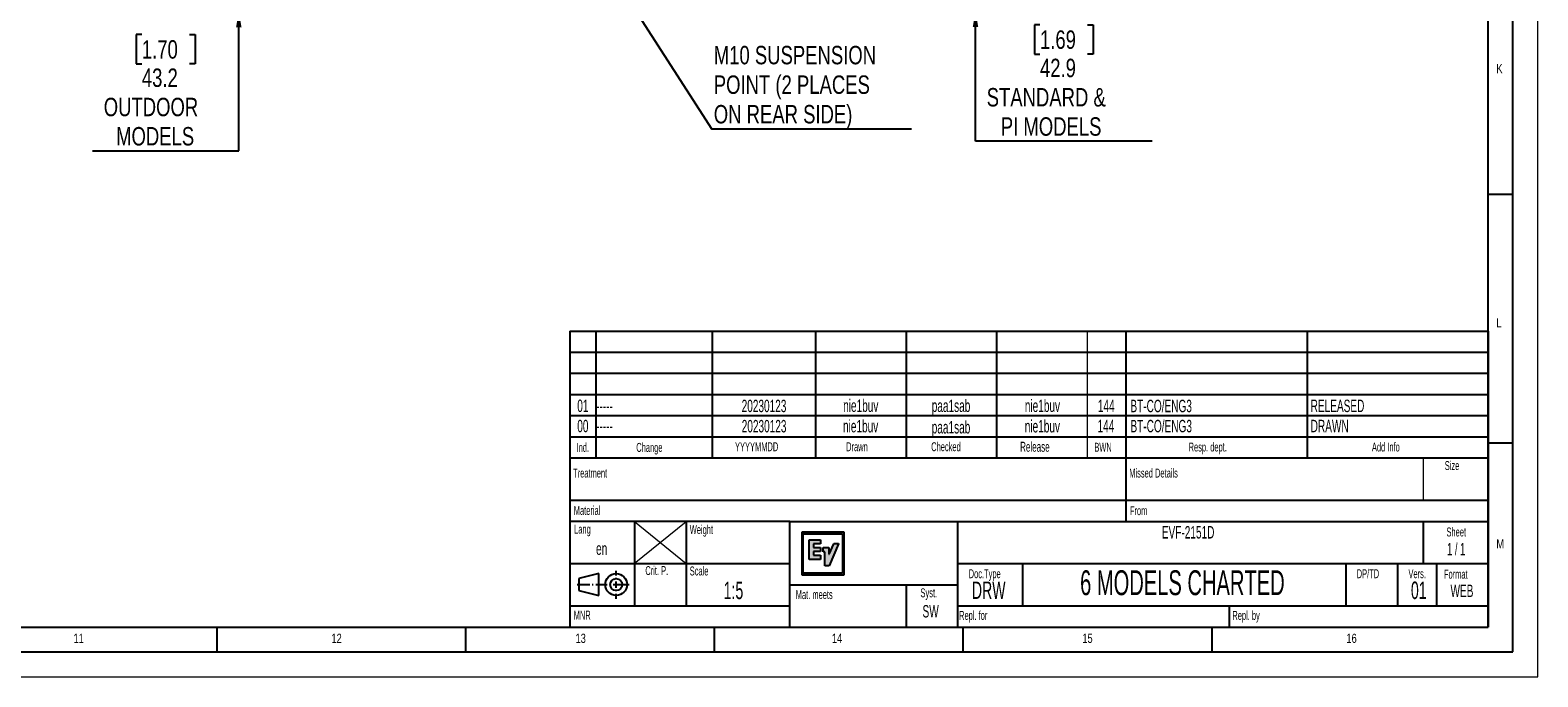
# Model space of a CAD drawing. Header units: millimetres. Extents: x 0 to 841, y 0 to 594.
# Tile 17 of 24: x 538 to 841, y 0 to 130. Entities that reach past the tile are written whole.
import ezdxf

# ---------------------------------------------------------------- set-up
doc = ezdxf.new("R2010")
doc.units = ezdxf.units.MM
doc.layers.add('FORMAT', color=7, linetype='Continuous')
doc.layers.add('SLD-0', color=7, linetype='Continuous')
doc.styles.add('SLDTEXTSTYLE0', font='TXT', dxfattribs={"width": 0.75})
doc.styles.add('SLDTEXTSTYLE1', font='TXT', dxfattribs={"width": 0.605})
doc.styles.add('SLDTEXTSTYLE2', font='TXT', dxfattribs={"width": 0.563})
doc.dimstyles.new('SLDDIMSTYLE1', dxfattribs={"dimtxt": 0.18, "dimasz": 3.2, "dimexe": 0, "dimexo": 0.0625, "dimgap": 0, "dimtad": 0, "dimtih": 1, "dimtoh": 1, "dimdec": 0, "dimrnd": 1e-09, "dimzin": 0, "dimdsep": 46, "dimtxsty": 'Standard', "dimsah": 1, "dimcen": 0.09, "dimadec": 0, "dimazin": 0, "dimtfac": 3.2, "dimtdec": 0, "dimtofl": 0, "dimtmove": 0, "dimatfit": 3, "dimfxl": 1, "dimfrac": 2, "dimtolj": 1, "dimtzin": 0, "dimarcsym": 0})
doc.dimstyles.new('SLDDIMSTYLE2', dxfattribs={"dimtxt": 3.704167, "dimasz": 3.2, "dimexe": 0, "dimexo": 0.0625, "dimgap": 0.926042, "dimtad": 0, "dimtih": 1, "dimtoh": 1, "dimdec": 1, "dimlfac": 5, "dimrnd": 1e-09, "dimzin": 12, "dimdsep": 46, "dimtxsty": 'SLDTEXTSTYLE0', "dimsah": 1, "dimcen": 0.09, "dimadec": 0, "dimazin": 3, "dimtfac": 1, "dimtdec": 1, "dimtmove": 0, "dimatfit": 0, "dimfxl": 1, "dimfrac": 2, "dimtolj": 1, "dimtzin": 12, "dimarcsym": 0})

# ---------------------------------------------------------------- blocks, each defined once
blk = doc.blocks.new('Block2')
at = {"linetype": 'Continuous', "true_color": 0xffffff}
h = blk.add_hatch(color=7, dxfattribs=at)
h.paths.add_polyline_path([(0, 8.56), (0, 0), (8.49, 0), (8.49, 8.56)], flags=0)
h.paths.add_polyline_path([(8.17, 8.26), (8.17, 0.36), (0.28, 0.36), (0.28, 8.26)], flags=0)
for points in [[(1.49, 3.09), (1.49, 3.1), (1.49, 3.1), (1.49, 3.11), (1.48, 3.11), (1.48, 7.01), (1.49, 7.01), (1.49, 7.02), (1.49, 7.02), (1.49, 7.03), (1.5, 7.03), (1.5, 7.03), (1.51, 7.04), (1.52, 7.04), (3.73, 7.04), (3.73, 7.04), (3.74, 7.03), (3.74, 7.03), (3.75, 7.03), (3.75, 7.02), (3.76, 7.02), (3.76, 7.01), (3.76, 7.01), (3.76, 7), (3.76, 6.24), (3.76, 6.23), (3.76, 6.23), (3.75, 6.22), (3.75, 6.22), (3.74, 6.21), (3.74, 6.21), (3.73, 6.21), (3.73, 6.21), (2.39, 6.21), (2.39, 6.21), (2.38, 6.2), (2.37, 6.2), (2.37, 6.2), (2.36, 6.19), (2.36, 6.19), (2.36, 6.18), (2.36, 6.17), (2.36, 5.54), (2.36, 5.54), (2.36, 5.53), (2.36, 5.53), (2.36, 5.53), (2.37, 5.52), (2.37, 5.52), (2.38, 5.51), (2.39, 5.51), (2.39, 5.51), (3.73, 5.51), (3.73, 5.51), (3.74, 5.51), (3.74, 5.51), (3.75, 5.5), (3.75, 5.5), (3.76, 5.49), (3.76, 5.49), (3.76, 5.48), (3.76, 5.48), (3.76, 4.7), (3.76, 4.69), (3.76, 4.69), (3.75, 4.68), (3.75, 4.68), (3.74, 4.67), (3.74, 4.67), (3.73, 4.67), (3.73, 4.67), (2.38, 4.67), (2.38, 4.67), (2.37, 4.66), (2.36, 4.66), (2.36, 4.66), (2.36, 4.65), (2.35, 4.65), (2.35, 4.64), (2.35, 4.63), (2.35, 3.97), (2.35, 3.96), (2.35, 3.96), (2.35, 3.96), (2.36, 3.95), (2.36, 3.95), (2.36, 3.94), (2.37, 3.94), (2.38, 3.94), (2.38, 3.94), (3.73, 3.94), (3.74, 3.94), (3.75, 3.94), (3.75, 3.93), (3.76, 3.93), (3.76, 3.92), (3.76, 3.92), (3.77, 3.91), (3.77, 3.91), (3.77, 3.9), (3.77, 3.11), (3.77, 3.11), (3.76, 3.1), (3.76, 3.09), (3.76, 3.09), (3.75, 3.09), (3.75, 3.08), (3.74, 3.08), (3.73, 3.08), (1.52, 3.08), (1.51, 3.08), (1.5, 3.08), (1.5, 3.09), (1.49, 3.09)], [(7.36, 6.23), (7.36, 6.23), (7.36, 6.22), (7.36, 6.22), (5.48, 1.81), (5.48, 1.8), (5.48, 1.8), (5.47, 1.79), (5.47, 1.79), (5.46, 1.79), (5.45, 1.79), (4.66, 1.79), (4.65, 1.79), (4.64, 1.79), (4.64, 1.79), (4.63, 1.8), (4.63, 1.8), (4.63, 1.81), (4.63, 1.81), (4.63, 1.82), (4.63, 1.82), (4.62, 1.83), (4.62, 1.83), (4.62, 4.65), (4.29, 4.65), (4.29, 4.65), (4.28, 4.66), (4.28, 4.66), (4.27, 4.66), (4.27, 4.67), (4.26, 4.67), (4.26, 4.68), (4.26, 4.69), (4.26, 4.69), (4.26, 4.69), (4.26, 4.7), (4.26, 5.48), (4.26, 5.48), (4.26, 5.49), (4.27, 5.49), (4.27, 5.5), (4.27, 5.5), (4.28, 5.5), (4.29, 5.51), (4.29, 5.51), (5.42, 5.51), (5.42, 5.51), (5.43, 5.5), (5.44, 5.5), (5.44, 5.5), (5.45, 5.49), (5.45, 5.49), (5.45, 5.48), (5.45, 5.48), (5.45, 5.47), (5.45, 5.47), (5.45, 5.46), (5.45, 4.14), (5.45, 4.14), (5.46, 4.13), (5.46, 4.13), (5.46, 4.12), (5.47, 4.12), (5.47, 4.12), (5.48, 4.12), (5.48, 4.12), (5.49, 4.12), (5.5, 4.12), (5.5, 4.12), (5.51, 4.13), (5.51, 4.13), (5.51, 4.14), (6.42, 6.25), (6.42, 6.26), (6.43, 6.26), (6.43, 6.27), (6.44, 6.27), (6.44, 6.27), (6.45, 6.27), (7.33, 6.27), (7.33, 6.27), (7.34, 6.27), (7.34, 6.27), (7.35, 6.27), (7.35, 6.26), (7.36, 6.26), (7.36, 6.25), (7.36, 6.25), (7.36, 6.24), (7.36, 6.24), (7.36, 6.24)]]:
    blk.add_hatch(color=7, dxfattribs=at).paths.add_polyline_path(points, flags=0)
at = {"layer": 'SLD-0', "color": 7, "true_color": 0xffffff}
for p, q in [((8.49, 8.56), (0, 8.56)), ((0, 8.56), (0, 0)), ((0.28, 0.36), (0.28, 8.26)), ((0.28, 8.26), (8.17, 8.26)), ((1.48, 3.11), (1.48, 7.01)), ((1.48, 7.01), (1.49, 7.01)), ((1.49, 7.02), (1.49, 7.03)), ((1.49, 7.03), (1.5, 7.03)), ((1.49, 7.01), (1.49, 7.02)), ((1.49, 7.02), (1.49, 7.02)), ((1.5, 7.03), (1.51, 7.04)), ((1.5, 7.03), (1.5, 7.03)), ((1.51, 7.04), (1.52, 7.04)), ((1.52, 7.04), (3.73, 7.04)), ((2.37, 6.2), (2.36, 6.19)), ((2.36, 6.19), (2.36, 6.19)), ((2.36, 6.19), (2.36, 6.18)), ((2.36, 6.18), (2.36, 6.17)), ((2.36, 6.17), (2.36, 5.54)), ((2.38, 6.2), (2.37, 6.2)), ((2.37, 6.2), (2.37, 6.2)), ((2.39, 6.21), (2.38, 6.2)), ((3.73, 6.21), (2.39, 6.21)), ((2.39, 6.21), (2.39, 6.21)), ((3.73, 7.04), (3.73, 7.04)), ((3.73, 7.04), (3.74, 7.03)), ((3.74, 6.21), (3.73, 6.21)), ((3.73, 6.21), (3.73, 6.21)), ((3.74, 7.03), (3.74, 7.03)), ((3.74, 7.03), (3.75, 7.03)), ((3.75, 6.22), (3.74, 6.21)), ((3.74, 6.21), (3.74, 6.21)), ((3.75, 7.03), (3.75, 7.02)), ((3.75, 7.02), (3.76, 7.02)), ((3.76, 6.23), (3.75, 6.22)), ((3.75, 6.22), (3.75, 6.22)), ((3.76, 7.02), (3.76, 7.01)), ((3.76, 7.01), (3.76, 7.01)), ((3.76, 7.01), (3.76, 7)), ((3.76, 7), (3.76, 6.24)), ((3.76, 6.24), (3.76, 6.23)), ((3.76, 6.23), (3.76, 6.23)), ((7.36, 6.22), (5.48, 1.81)), ((5.51, 4.14), (6.42, 6.25)), ((6.42, 6.25), (6.42, 6.26)), ((6.42, 6.26), (6.43, 6.26)), ((6.43, 6.26), (6.43, 6.27)), ((6.43, 6.27), (6.44, 6.27)), ((6.44, 6.27), (6.44, 6.27)), ((6.44, 6.27), (6.45, 6.27)), ((6.45, 6.27), (7.33, 6.27)), ((7.33, 6.27), (7.33, 6.27)), ((7.33, 6.27), (7.34, 6.27)), ((7.34, 6.27), (7.34, 6.27)), ((7.34, 6.27), (7.35, 6.27)), ((7.35, 6.27), (7.35, 6.26)), ((7.35, 6.26), (7.36, 6.26)), ((7.36, 6.26), (7.36, 6.25)), ((7.36, 6.25), (7.36, 6.25)), ((7.36, 6.25), (7.36, 6.24)), ((7.36, 6.24), (7.36, 6.24)), ((7.36, 6.24), (7.36, 6.24)), ((7.36, 6.24), (7.36, 6.23)), ((7.36, 6.23), (7.36, 6.22)), ((7.36, 6.23), (7.36, 6.23)), ((7.36, 6.22), (7.36, 6.22)), ((8.17, 8.26), (8.17, 0.36)), ((8.49, 0), (8.49, 8.56)), ((1.49, 3.11), (1.48, 3.11)), ((1.49, 3.1), (1.49, 3.11)), ((1.49, 3.1), (1.49, 3.1)), ((1.49, 3.09), (1.49, 3.1)), ((1.5, 3.09), (1.49, 3.09)), ((1.49, 3.09), (1.49, 3.09)), ((1.5, 3.08), (1.5, 3.09)), ((1.51, 3.08), (1.5, 3.08)), ((1.52, 3.08), (1.51, 3.08)), ((3.73, 3.08), (1.52, 3.08)), ((2.36, 4.65), (2.35, 4.65)), ((2.35, 4.65), (2.35, 4.64)), ((2.35, 4.64), (2.35, 4.63)), ((2.35, 4.63), (2.35, 3.97)), ((2.35, 3.97), (2.35, 3.96)), ((2.35, 3.96), (2.35, 3.96)), ((2.35, 3.96), (2.35, 3.96)), ((2.35, 3.96), (2.36, 3.95)), ((2.36, 5.54), (2.36, 5.54)), ((2.36, 5.54), (2.36, 5.53)), ((2.36, 5.53), (2.36, 5.53)), ((2.36, 5.53), (2.36, 5.53)), ((2.36, 5.53), (2.37, 5.52)), ((2.37, 4.66), (2.36, 4.66)), ((2.36, 4.66), (2.36, 4.66)), ((2.36, 4.66), (2.36, 4.65)), ((2.36, 3.95), (2.36, 3.95)), ((2.36, 3.95), (2.36, 3.94)), ((2.36, 3.94), (2.37, 3.94)), ((2.37, 5.52), (2.37, 5.52)), ((2.37, 5.52), (2.38, 5.51)), ((2.38, 4.67), (2.37, 4.66)), ((2.37, 3.94), (2.38, 3.94)), ((2.38, 5.51), (2.39, 5.51)), ((3.73, 4.67), (2.38, 4.67)), ((2.38, 4.67), (2.38, 4.67)), ((2.38, 3.94), (2.38, 3.94)), ((2.38, 3.94), (3.73, 3.94)), ((2.39, 5.51), (2.39, 5.51)), ((2.39, 5.51), (3.73, 5.51)), ((3.73, 5.51), (3.73, 5.51)), ((3.73, 5.51), (3.74, 5.51)), ((3.74, 4.67), (3.73, 4.67)), ((3.73, 4.67), (3.73, 4.67)), ((3.73, 3.94), (3.74, 3.94)), ((3.74, 3.08), (3.73, 3.08)), ((3.74, 5.51), (3.74, 5.51)), ((3.74, 5.51), (3.75, 5.5)), ((3.75, 4.68), (3.74, 4.67)), ((3.74, 4.67), (3.74, 4.67)), ((3.74, 3.94), (3.75, 3.94)), ((3.75, 3.08), (3.74, 3.08)), ((3.75, 5.5), (3.75, 5.5)), ((3.75, 5.5), (3.76, 5.49)), ((3.76, 4.69), (3.75, 4.68)), ((3.75, 4.68), (3.75, 4.68)), ((3.75, 3.94), (3.75, 3.93)), ((3.75, 3.93), (3.76, 3.93)), ((3.76, 3.09), (3.75, 3.09)), ((3.75, 3.09), (3.75, 3.08)), ((3.76, 5.49), (3.76, 5.49)), ((3.76, 5.49), (3.76, 5.48)), ((3.76, 5.48), (3.76, 5.48)), ((3.76, 5.48), (3.76, 4.7)), ((3.76, 4.7), (3.76, 4.69)), ((3.76, 4.69), (3.76, 4.69)), ((3.76, 3.93), (3.76, 3.92)), ((3.76, 3.92), (3.76, 3.92)), ((3.76, 3.92), (3.77, 3.91)), ((3.77, 3.11), (3.76, 3.1)), ((3.76, 3.1), (3.76, 3.09)), ((3.76, 3.09), (3.76, 3.09)), ((3.77, 3.91), (3.77, 3.91)), ((3.77, 3.91), (3.77, 3.9)), ((3.77, 3.9), (3.77, 3.11)), ((3.77, 3.11), (3.77, 3.11)), ((4.26, 5.48), (4.26, 5.49)), ((4.26, 5.49), (4.27, 5.49)), ((4.26, 4.7), (4.26, 5.48)), ((4.26, 5.48), (4.26, 5.48)), ((4.26, 4.69), (4.26, 4.7)), ((4.26, 4.68), (4.26, 4.69)), ((4.26, 4.69), (4.26, 4.69)), ((4.26, 4.69), (4.26, 4.69)), ((4.26, 4.67), (4.26, 4.68)), ((4.27, 4.67), (4.26, 4.67)), ((4.27, 5.49), (4.27, 5.5)), ((4.27, 5.5), (4.27, 5.5)), ((4.27, 5.5), (4.28, 5.5)), ((4.27, 4.66), (4.27, 4.67)), ((4.28, 4.66), (4.27, 4.66)), ((4.28, 5.5), (4.29, 5.51)), ((4.29, 4.65), (4.28, 4.66)), ((4.28, 4.66), (4.28, 4.66)), ((4.29, 5.51), (4.29, 5.51)), ((4.29, 5.51), (5.42, 5.51)), ((4.62, 4.65), (4.29, 4.65)), ((4.29, 4.65), (4.29, 4.65)), ((4.62, 1.83), (4.62, 4.65)), ((5.42, 5.51), (5.42, 5.51)), ((5.42, 5.51), (5.43, 5.5)), ((5.43, 5.5), (5.44, 5.5)), ((5.44, 5.5), (5.44, 5.5)), ((5.44, 5.5), (5.45, 5.49)), ((5.45, 5.49), (5.45, 5.49)), ((5.45, 5.49), (5.45, 5.48)), ((5.45, 5.48), (5.45, 5.48)), ((5.45, 5.48), (5.45, 5.47)), ((5.45, 5.47), (5.45, 5.47)), ((5.45, 5.47), (5.45, 5.46)), ((5.45, 5.46), (5.45, 4.14)), ((5.45, 4.14), (5.45, 4.14)), ((5.45, 4.14), (5.46, 4.13)), ((5.46, 4.13), (5.46, 4.13)), ((5.46, 4.13), (5.46, 4.12)), ((5.46, 4.12), (5.47, 4.12)), ((5.47, 4.12), (5.47, 4.12)), ((5.47, 4.12), (5.48, 4.12)), ((5.48, 4.12), (5.48, 4.12)), ((5.48, 4.12), (5.49, 4.12)), ((5.49, 4.12), (5.5, 4.12)), ((5.5, 4.12), (5.51, 4.13)), ((5.5, 4.12), (5.5, 4.12)), ((5.51, 4.13), (5.51, 4.14)), ((5.51, 4.13), (5.51, 4.13)), ((0, 0), (8.49, 0)), ((8.17, 0.36), (0.28, 0.36)), ((4.63, 1.82), (4.62, 1.83)), ((4.62, 1.83), (4.62, 1.83)), ((4.63, 1.81), (4.63, 1.82)), ((4.63, 1.82), (4.63, 1.82)), ((4.63, 1.8), (4.63, 1.81)), ((4.63, 1.81), (4.63, 1.81)), ((4.64, 1.79), (4.63, 1.8)), ((4.63, 1.8), (4.63, 1.8)), ((4.65, 1.79), (4.64, 1.79)), ((4.64, 1.79), (4.64, 1.79)), ((4.66, 1.79), (4.65, 1.79)), ((5.45, 1.79), (4.66, 1.79)), ((5.46, 1.79), (5.45, 1.79)), ((5.47, 1.79), (5.46, 1.79)), ((5.48, 1.8), (5.47, 1.79)), ((5.47, 1.79), (5.47, 1.79)), ((5.48, 1.81), (5.48, 1.8)), ((5.48, 1.8), (5.48, 1.8))]:
    blk.add_line(p, q, dxfattribs=at)
blk = doc.blocks.new('_D_24')
at = {"layer": 'SLD-0', "transparency": 16777216}
for p, q in [((579.85, 142.38), (579.85, 148.38)), ((650.13, 142.38), (578.85, 142.38)), ((586.77, 133.74), (578.85, 133.74)), ((579.85, 105.72), (579.85, 133.74)), ((560.36, 129.07), (559.23, 129.07)), ((559.23, 129.07), (559.23, 123.18)), ((569.93, 129.07), (571.06, 129.07)), ((571.06, 129.07), (571.06, 123.18)), ((559.23, 123.18), (560.36, 123.18)), ((571.06, 123.18), (569.93, 123.18)), ((550.45, 105.72), (579.85, 105.72))]:
    blk.add_line(p, q, dxfattribs=at)
for points in [[(579.85, 142.38), (580.4, 145.58), (579.3, 145.58)], [(579.85, 133.74), (579.3, 130.54), (580.4, 130.54)]]:
    blk.add_solid(points, dxfattribs=at)
at = {"layer": 'SLD-0', "transparency": 16777216, "char_height": 3.704, "attachment_point": 1, "style": 'SLDTEXTSTYLE0'}
for s, insert in [('1.70', (560.36, 127.96)), ('43.2', (560.36, 122.27)), ('OUTDOOR', (552.7, 116.38)), ('MODELS', (555.19, 110.5))]:
    blk.add_mtext(s, dxfattribs=dict(at, insert=insert))
blk = doc.blocks.new('_D_29')
at = {"layer": 'SLD-0', "transparency": 16777216}
for p, q in [((727.95, 142.38), (727.95, 148.38)), ((658.01, 142.38), (728.95, 142.38)), ((721.37, 133.8), (728.95, 133.8)), ((727.95, 107.68), (727.95, 133.8)), ((740.91, 131.03), (739.78, 131.03)), ((739.78, 131.03), (739.78, 125.14)), ((750.48, 131.03), (751.61, 131.03)), ((751.61, 131.03), (751.61, 125.14)), ((739.78, 125.14), (740.91, 125.14)), ((751.61, 125.14), (750.48, 125.14)), ((763.44, 107.68), (727.95, 107.68))]:
    blk.add_line(p, q, dxfattribs=at)
for points in [[(727.95, 142.38), (728.5, 145.58), (727.4, 145.58)], [(727.95, 133.8), (727.4, 130.6), (728.5, 130.6)]]:
    blk.add_solid(points, dxfattribs=at)
at = {"layer": 'SLD-0', "transparency": 16777216, "char_height": 3.704, "attachment_point": 1, "style": 'SLDTEXTSTYLE0'}
for s, insert in [('1.69', (740.91, 129.92)), ('42.9', (740.91, 124.23)), ('STANDARD &', (730.2, 118.34)), ('PI MODELS', (733.04, 112.46))]:
    blk.add_mtext(s, dxfattribs=dict(at, insert=insert))
blk = doc.blocks.new('SW_NOTE_0_6')
at = {"layer": 'SLD-0', "color": 0}
blk.add_line((40.18, 0), (0, 0), dxfattribs=at)
at = {"layer": 'SLD-0', "color": 0, "char_height": 3.7042, "attachment_point": 1, "style": 'SLDTEXTSTYLE0'}
for s, insert in [('M10 SUSPENSION', (0.4, 16.74)), ('POINT (2 PLACES', (0.4, 10.8)), ('ON REAR SIDE)', (0.4, 4.86))]:
    blk.add_mtext(s, dxfattribs=dict(at, insert=insert))

msp = doc.modelspace()

# ---------------------------------------------------------------- linework, layer by layer
at = {"color": 7, "linetype": 'Continuous', "lineweight": 18}
for p, q in [((841.000004, 0.00001), (841.000004, 594.00001)), ((0.000004, 0.00001), (841.000004, 0.00001))]:
    msp.add_line(p, q, dxfattribs=at)
at = {"layer": 'FORMAT'}
for p, q in [((836.000004, 5.00001), (836.000004, 589.00001)), ((831.000004, 10.00001), (831.000004, 584.00001)), ((831, 97), (836, 97)), ((646.400004, 69.50001), (646.400004, 14.25001)), ((646.400004, 69.50001), (831.000004, 69.50001)), ((646.400004, 69.50001), (831.000004, 69.50001)), ((646.400004, 69.50001), (831.000004, 69.50001)), ((651.600004, 69.50001), (651.600004, 44.00001)), ((675.000004, 69.50001), (675.000004, 44.00001)), ((695.800004, 69.50001), (695.800004, 44.00001)), ((714.000004, 69.50001), (714.000004, 44.00001)), ((732.200004, 69.50001), (732.200004, 44.00001)), ((758.200004, 69.50001), (758.200004, 44.00001)), ((794.600004, 69.50001), (794.600004, 44.00001)), ((831.000004, 69.50001), (831.000004, 10.00001)), ((646.400004, 65.25001), (831.000004, 65.25001)), ((646.400004, 65.25001), (831.000004, 65.25001)), ((758.200004, 65.25001), (758.200004, 44.00001)), ((646.400004, 61.00001), (831.000004, 61.00001)), ((646.400004, 56.75001), (831.000004, 56.75001)), ((646.400004, 52.50001), (831.000004, 52.50001)), ((646.400004, 48.25001), (831.000004, 48.25001)), ((831, 47), (836, 47)), ((646.400004, 44.00001), (831.000004, 44.00001)), ((758.200004, 44.00001), (758.200004, 31.25001)), ((646.400004, 35.50001), (831.000004, 35.50001)), ((690.600004, 31.25001), (646.400004, 31.25001)), ((659.400004, 31.25001), (659.400004, 14.25001)), ((669.800004, 31.25001), (669.800004, 14.25001)), ((690.600004, 18.50001), (690.600004, 31.25001)), ((690.600004, 31.25001), (724.400004, 31.25001)), ((724.400004, 18.50001), (724.400004, 31.25001)), ((724.400004, 31.25001), (831.000004, 31.25001)), ((818.000004, 22.75001), (818.000004, 31.25001)), ((646.400004, 22.75001), (690.600004, 22.75001)), ((655.718141, 20.36832), (655.718141, 21.29632)), ((724.400004, 22.75001), (831.000004, 22.75001)), ((737.400004, 22.75001), (737.400004, 14.25001)), ((802.400004, 22.75001), (802.400004, 14.25001)), ((812.800004, 22.75001), (812.800004, 14.25001)), ((820.600004, 22.75001), (820.600004, 14.25001)), ((647.901895, 18.54432), (650.398141, 18.54432)), ((652.238141, 20.74432), (648.238141, 19.74432)), ((648.238141, 19.74432), (648.238141, 17.34432)), ((650.878141, 18.54432), (651.118141, 18.54432)), ((651.598141, 18.54432), (653.934141, 18.54432)), ((652.238141, 16.34432), (652.238141, 20.74432)), ((654.414141, 18.54432), (654.654141, 18.54432)), ((655.134141, 18.54432), (658.301895, 18.54432)), ((655.718141, 19.64832), (655.718141, 19.88832)), ((655.718141, 17.91232), (655.718141, 19.16832)), ((690.600004, 10.00001), (690.600004, 18.50001)), ((690.600004, 18.50001), (724.400004, 18.50001)), ((714.000004, 18.50001), (714.000004, 10.00001)), ((724.400004, 10.00001), (724.400004, 18.50001)), ((648.238141, 17.34432), (652.238141, 16.34432)), ((655.718141, 17.19232), (655.718141, 17.43232)), ((655.718141, 15.69632), (655.718141, 16.71232)), ((646.400004, 14.25001), (646.400004, 10.00001)), ((646.400004, 14.25001), (690.600004, 14.25001)), ((724.400004, 14.25001), (831.000004, 14.25001)), ((779.000004, 10.00001), (779.000004, 14.25001)), ((20.000004, 10.00001), (831.000004, 10.00001)), ((575.500004, 5.00001), (575.500004, 10.00001)), ((625.500004, 5.00001), (625.500004, 10.00001)), ((646.400004, 10.00001), (831.000004, 10.00001)), ((675.500004, 5.00001), (675.500004, 10.00001)), ((725.500004, 5.00001), (725.500004, 10.00001)), ((775.500004, 5.00001), (775.500004, 10.00001)), ((15.000004, 5.00001), (836.000004, 5.00001))]:
    msp.add_line(p, q, dxfattribs=at)
at = {"layer": 'FORMAT', "lineweight": 18}
for p, q in [((750.400004, 69.50001), (750.400004, 44.00001)), ((818.000004, 35.50001), (818.000004, 44.00001)), ((659.315259, 22.75001), (669.800004, 31.25001)), ((659.400004, 31.25001), (669.800004, 22.75001))]:
    msp.add_line(p, q, dxfattribs=at)
at = {"layer": 'FORMAT', "color": 7}
for p, q in [((655.718141, 20.36832), (655.718141, 21.29632)), ((647.901895, 18.54432), (650.398141, 18.54432)), ((652.238141, 20.74432), (648.238141, 19.74432)), ((648.238141, 19.74432), (648.238141, 17.34432)), ((650.878141, 18.54432), (651.118141, 18.54432)), ((651.598141, 18.54432), (653.934141, 18.54432)), ((652.238141, 16.34432), (652.238141, 20.74432)), ((654.414141, 18.54432), (654.654141, 18.54432)), ((655.134141, 18.54432), (658.301895, 18.54432)), ((655.718141, 19.64832), (655.718141, 19.88832)), ((655.718141, 17.91232), (655.718141, 19.16832)), ((648.238141, 17.34432), (652.238141, 16.34432)), ((655.718141, 17.19232), (655.718141, 17.43232)), ((655.718141, 15.69632), (655.718141, 16.71232))]:
    msp.add_line(p, q, dxfattribs=at)
for radius in [2.2, 1.2]:
    msp.add_circle((655.718141, 18.54432), radius, dxfattribs=at)
at = {"layer": 'FORMAT'}
for radius in [2.2, 1.2]:
    msp.add_circle((655.718141, 18.54432), radius, dxfattribs=at)

# ---------------------------------------------------------------- block references
at = {"color": 7, "linetype": 'Continuous'}
msp.add_blockref('Block2', (693.042589, 20.504688), dxfattribs=at)
at = {"layer": 'SLD-0'}
msp.add_blockref('SW_NOTE_0_6', (674.937573, 110.071315), dxfattribs=at)

# ---------------------------------------------------------------- texts
at = {"layer": 'FORMAT'}
for s, insert, char_height, attachment_point, style in [('K', (832.666652, 123.168024), 1.852083, 1, 'SLDTEXTSTYLE0'), ('L', (832.666652, 72.065467), 1.852083, 1, 'SLDTEXTSTYLE0'), ('01', (649.016427, 55.722902), 2.5, 2, 'SLDTEXTSTYLE1'), ('20230123', (685.436759, 55.699697), 2.5, 2, 'SLDTEXTSTYLE1'), ('nie1buv', (704.885687, 55.742602), 2.5, 2, 'SLDTEXTSTYLE1'), ('paa1sab', (723.03161, 55.733625), 2.5, 2, 'SLDTEXTSTYLE1'), ('nie1buv', (741.40856, 55.730761), 2.5, 2, 'SLDTEXTSTYLE1'), ('144', (754.237084, 55.718428), 2.5, 2, 'SLDTEXTSTYLE1'), ('BT-CO/ENG3', (759.093886, 55.688725), 2.5, 1, 'SLDTEXTSTYLE1'), ('RELEASED', (795.330257, 55.711933), 2.5, 1, 'SLDTEXTSTYLE1'), ('00', (649.016427, 51.659683), 2.5, 2, 'SLDTEXTSTYLE1'), ('-----', (651.682407, 55.722902), 2.5, 1, 'SLDTEXTSTYLE1'), ('20230123', (685.451369, 51.632377), 2.5, 2, 'SLDTEXTSTYLE1'), ('nie1buv', (704.857914, 51.633034), 2.5, 2, 'SLDTEXTSTYLE1'), ('paa1sab', (723.030568, 51.416095), 2.5, 2, 'SLDTEXTSTYLE1'), ('nie1buv', (741.401402, 51.615594), 2.5, 2, 'SLDTEXTSTYLE1'), ('144', (754.172693, 51.671063), 2.5, 2, 'SLDTEXTSTYLE1'), ('BT-CO/ENG3', (759.100773, 51.64782), 2.5, 1, 'SLDTEXTSTYLE1'), ('DRAWN', (795.330257, 51.658704), 2.5, 1, 'SLDTEXTSTYLE1'), ('-----', (651.682407, 51.659683), 2.5, 1, 'SLDTEXTSTYLE1'), ('Ind.', (649.010233, 47.016592), 1.8, 2, 'SLDTEXTSTYLE1'), ('Change', (659.756361, 47.016592), 1.8, 1, 'SLDTEXTSTYLE1'), ('YYYYMMDD', (679.613034, 47.148371), 1.8, 1, 'SLDTEXTSTYLE1'), ('Drawn', (701.940831, 47.148371), 1.8, 1, 'SLDTEXTSTYLE1'), ('Checked', (719.04147, 47.148371), 1.8, 1, 'SLDTEXTSTYLE1'), ('Release', (736.918277, 47.238217), 2, 1, 'SLDTEXTSTYLE1'), ('BWN', (751.836177, 47.038181), 1.8, 1, 'SLDTEXTSTYLE1'), ('Resp. dept.', (770.794818, 47.09218), 1.8, 1, 'SLDTEXTSTYLE1'), ('Add Info', (807.64114, 47.09218), 1.8, 1, 'SLDTEXTSTYLE1'), ('Size', (822.290998, 43.364301), 1.8, 1, 'SLDTEXTSTYLE1'), ('Treatment', (647.054143, 41.856554), 1.8, 1, 'SLDTEXTSTYLE1'), ('Missed Details', (758.854143, 41.856554), 1.8, 1, 'SLDTEXTSTYLE1'), ('Material', (647.191079, 34.344155), 1.8, 1, 'SLDTEXTSTYLE1'), ('From', (758.991079, 34.294979), 1.8, 1, 'SLDTEXTSTYLE1'), ('Lang', (647.259119, 30.587436), 1.8, 1, 'SLDTEXTSTYLE1'), ('Weight', (670.503742, 30.497715), 1.8, 1, 'SLDTEXTSTYLE1'), ('EVF-2151D', (770.694189, 30.300461), 2.5, 2, 'SLDTEXTSTYLE1'), ('Sheet', (824.598581, 30.014879), 1.8, 2, 'SLDTEXTSTYLE1'), ('M', (832.666652, 27.653268), 1.852083, 1, 'SLDTEXTSTYLE0'), ('en', (652.79583, 27.01246), 2.5, 2, 'SLDTEXTSTYLE1'), ('1 / 1', (824.588787, 26.929719), 2.5, 2, 'SLDTEXTSTYLE2'), ('Crit. P.', (661.578638, 22.258758), 1.8, 1, 'SLDTEXTSTYLE1'), ('Scale', (670.503742, 22.174478), 1.8, 1, 'SLDTEXTSTYLE1'), ('Doc.Type', (726.585513, 21.625571), 1.8, 1, 'SLDTEXTSTYLE1'), ('6 MODELS CHARTED', (769.544167, 21.416215), 5, 2, 'SLDTEXTSTYLE1'), ('DP/TD', (804.585513, 21.625571), 1.8, 1, 'SLDTEXTSTYLE1'), ('Vers.', (814.985513, 21.625571), 1.8, 1, 'SLDTEXTSTYLE1'), ('Format', (822.119126, 21.532246), 1.8, 1, 'SLDTEXTSTYLE1'), ('1:5', (679.295717, 19.120597), 3.5, 2, 'SLDTEXTSTYLE1'), ('DRW', (730.605385, 19.154291), 3.5, 2, 'SLDTEXTSTYLE1'), ('01', (817.059302, 19.136144), 3.5, 2, 'SLDTEXTSTYLE1'), ('WEB', (825.746588, 18.533523), 2.5, 2, 'SLDTEXTSTYLE1'), ('Mat. meets', (691.811422, 17.435399), 1.8, 1, 'SLDTEXTSTYLE1'), ('Syst.', (716.889893, 17.793586), 1.8, 1, 'SLDTEXTSTYLE1'), ('MNR', (647.171241, 13.295219), 1.8, 1, 'SLDTEXTSTYLE1'), ('SW', (718.931547, 14.429106), 2.5, 2, 'SLDTEXTSTYLE1'), ('Repl. for', (724.653052, 13.24392), 1.8, 1, 'SLDTEXTSTYLE1'), ('Repl. by', (779.589196, 13.24392), 1.8, 1, 'SLDTEXTSTYLE1'), ('11', (546.625357, 8.668031), 1.8520833, 1, 'SLDTEXTSTYLE0'), ('12', (598.482395, 8.668031), 1.8520833, 1, 'SLDTEXTSTYLE0'), ('13', (647.546547, 8.668031), 1.8520833, 1, 'SLDTEXTSTYLE0'), ('14', (699.075947, 8.668031), 1.8520833, 1, 'SLDTEXTSTYLE0'), ('15', (749.434224, 8.668031), 1.8520833, 1, 'SLDTEXTSTYLE0'), ('16', (802.525121, 8.668031), 1.8520833, 1, 'SLDTEXTSTYLE0')]:
    msp.add_mtext(s, dxfattribs=dict(at, insert=insert, char_height=char_height, attachment_point=attachment_point, style=style))

# ---------------------------------------------------------------- dimensions: what is measured, and where the dimension line sits
at = {"layer": 'SLD-0'}
for base, p1, p2, text, picture, middle in [((579.845607, 142.380239), (587.769129, 133.735039), (651.130839, 142.380239), '<>\\POUTDOOR\\PMODELS', '_D_24', (579.845607, 117.771966)), ((727.946311, 142.380239), (720.369349, 133.795039), (657.007639, 142.380239), '<>\\PSTANDARD &\\PPI MODELS', '_D_29', (727.946311, 119.729385))]:
    dim = msp.add_linear_dim(base=base, p1=p1, p2=p2, angle=90, text=text, dimstyle='SLDDIMSTYLE2', dxfattribs=at)
    dim.commit()
    dim.dimension.update_dxf_attribs({"geometry": picture, "text_midpoint": middle, "dimtype": 160})

# ---------------------------------------------------------------- leaders
msp.add_leader([(655.456673, 140.375041), (674.937573, 110.071315)], dimstyle='SLDDIMSTYLE1', dxfattribs=at)

doc.saveas('drawing.dxf')
